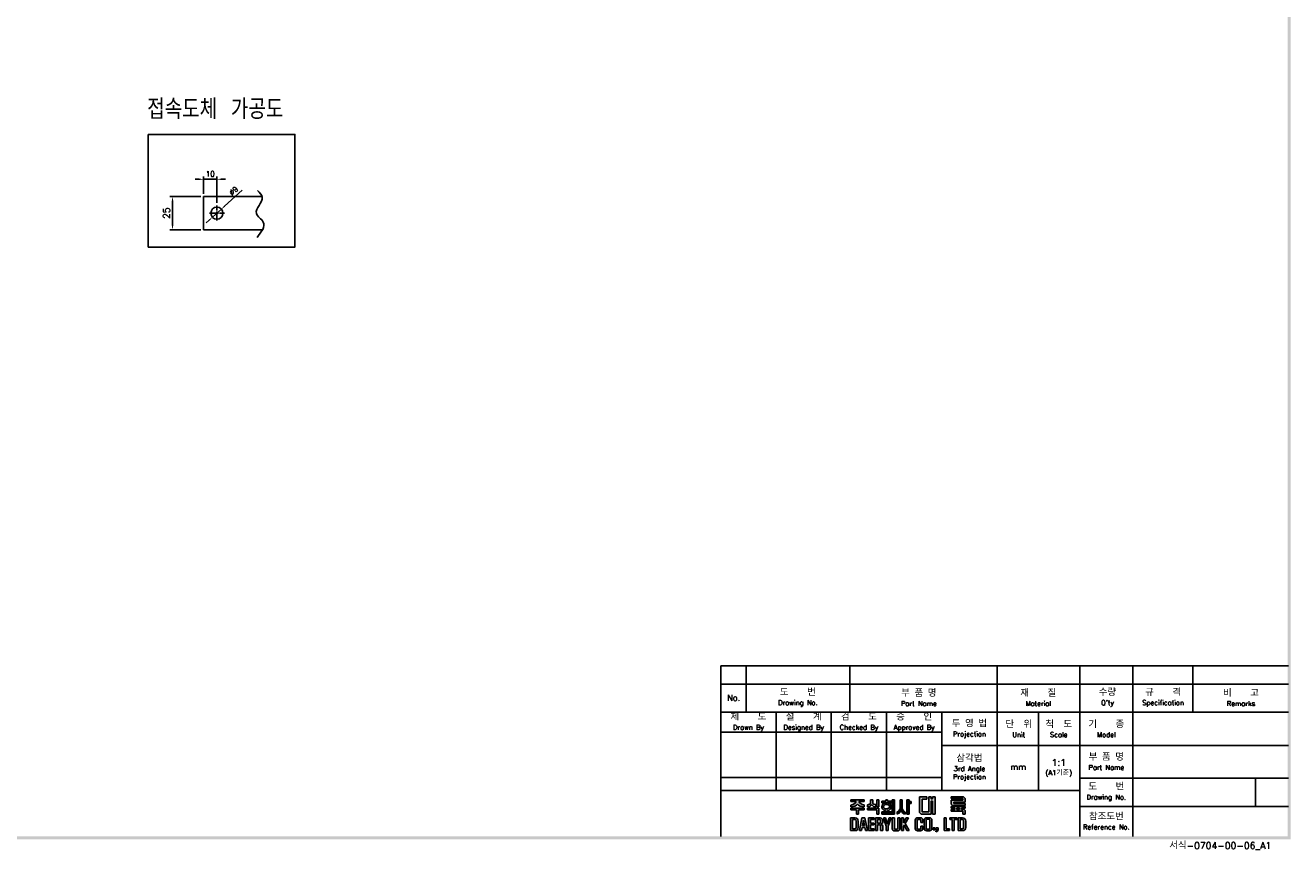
# Model space of a CAD drawing. Extents: x -444 to 2710, y -907 to 1788.
# Tile 10 of 12: x 504 to 1452, y 452 to 1070. Entities that reach past the tile are written whole.
import ezdxf

# ---------------------------------------------------------------- set-up
doc = ezdxf.new("R2010")
doc.units = 0
doc.header["$LTSCALE"] = 3
doc.header["$MEASUREMENT"] = 0
doc.linetypes.add('CENTER', pattern=[2, 1.25, -0.25, 0.25, -0.25])
doc.layers.get('0').update_dxf_attribs({"linetype": 'CONTINUOUS'})
doc.layers.get('Defpoints').update_dxf_attribs({"linetype": 'CONTINUOUS'})
for name, color, linetype in [('cen', 1, 'CENTER'), ('di', 3, 'CONTINUOUS'), ('dimtaxt', 3, 'CONTINUOUS'), ('dwg', 7, 'CONTINUOUS')]:
    doc.layers.add(name, color=color, linetype=linetype)
doc.styles.add('KIM', font='ROMANS.shx', dxfattribs={"height": 5, "bigfont": 'GSG1.shx'})
doc.styles.get("Standard").update_dxf_attribs({"font": 'romans.shx', "height": 4, "bigfont": 'ghs.shx'})
doc.dimstyles.get("Standard").update_dxf_attribs({"dimtxt": 0.18, "dimasz": 0.18, "dimexe": 0.18, "dimexo": 0.0625, "dimgap": 0.09, "dimtad": 0, "dimtih": 1, "dimtoh": 1, "dimdec": 4, "dimzin": 0, "dimdsep": 46, "dimtxsty": 'Standard', "dimcen": 0.09, "dimadec": 0, "dimazin": 0, "dimtfac": 1, "dimtdec": 4, "dimtofl": 0, "dimtmove": 0, "dimatfit": 3, "dimfxl": 0, "dimtolj": 1, "dimtzin": 0, "dimarcsym": 0})
doc.dimstyles.new('STANDARD$0', dxfattribs={"dimtxt": 5, "dimasz": 5, "dimexe": 1, "dimexo": 2, "dimgap": 2, "dimtad": 1, "dimdec": 4, "dimzin": 12, "dimdsep": 46, "dimtxsty": 'KIM', "dimcen": -1, "dimdle": 0.1, "dimadec": 0, "dimazin": 0, "dimtfac": 1, "dimtdec": 4, "dimtmove": 0, "dimatfit": 3, "dimfxl": 0, "dimtolj": 1, "dimtzin": 0, "dimarcsym": 0})

# ---------------------------------------------------------------- blocks, each defined once
blk = doc.blocks.new('*D45')
at = {"layer": 'Defpoints', "color": 0}
for p in [(647.58, 954.34), (637.58, 941.45), (647.58, 934.69)]:
    blk.add_point(p, dxfattribs=at)
at = {"layer": 'di'}
for p, q in [((634.38, 954.34), (631.18, 954.34)), ((637.58, 943.45), (637.58, 956.34)), ((637.58, 954.34), (647.58, 954.34)), ((647.58, 936.69), (647.58, 956.34)), ((650.78, 954.34), (653.98, 954.34))]:
    blk.add_line(p, q, dxfattribs=at)
for points in [[(634.38, 954.87), (634.38, 953.8), (637.58, 954.34)], [(650.78, 954.87), (650.78, 953.8), (647.58, 954.34)]]:
    blk.add_solid(points, dxfattribs=at)
at = {"layer": 'di', "insert": (642.58, 958.34), "char_height": 4, "attachment_point": 5}
blk.add_mtext('\\A1;10', dxfattribs=at)
blk = doc.blocks.new('*D46')
at = {"layer": 'Defpoints', "color": 0}
for p in [(650.92, 931.97), (644.24, 925.93)]:
    blk.add_point(p, dxfattribs=at)
at = {"layer": 'di'}
for p, q in [((666.56, 946.1), (653.3, 934.11)), ((644.24, 925.93), (650.92, 931.97)), ((641.87, 923.79), (639.49, 921.64))]:
    blk.add_line(p, q, dxfattribs=at)
for points in [[(652.94, 934.51), (653.65, 933.72), (650.92, 931.97)], [(641.51, 924.18), (642.23, 923.39), (644.24, 925.93)]]:
    blk.add_solid(points, dxfattribs=at)
at = {"layer": 'di', "insert": (660.13, 945.68), "char_height": 4, "attachment_point": 5, "rotation": 42.09685}
blk.add_mtext('\\A1;∅9', dxfattribs=at)
blk = doc.blocks.new('*D47')
at = {"layer": 'Defpoints', "color": 0}
for p in [(614.32, 941.45), (637.58, 941.45), (637.58, 916.45)]:
    blk.add_point(p, dxfattribs=at)
at = {"layer": 'di'}
for p, q in [((635.58, 941.45), (612.32, 941.45)), ((614.32, 919.65), (614.32, 938.25)), ((635.58, 916.45), (612.32, 916.45))]:
    blk.add_line(p, q, dxfattribs=at)
for points in [[(613.78, 938.25), (614.85, 938.25), (614.32, 941.45)], [(613.78, 919.65), (614.85, 919.65), (614.32, 916.45)]]:
    blk.add_solid(points, dxfattribs=at)
at = {"layer": 'di', "insert": (609.82, 928.95), "char_height": 5, "attachment_point": 5, "rotation": 90, "style": 'KIM'}
blk.add_mtext('\\A1;25', dxfattribs=at)
blk = doc.blocks.new('도면서식 A1')
at = {"layer": 'di', "insert": (780.92, -2.61), "char_height": 2.2, "width": 38.8706, "attachment_point": 4}
blk.add_mtext('서식-0704-00-06_A1', dxfattribs=at)
blk = doc.blocks.new('대륙')
at = {"layer": 'dimtaxt'}
for points in [[(70.89, 12.38), (72.38, 12.38), (72.38, 13.12), (70.01, 13.12), (70.01, 8), (70.53, 7.49), (73.84, 7.49), (73.84, 11.66), (74.29, 11.66), (74.29, 7.49), (75.14, 7.49), (75.14, 13.12), (74.29, 13.12), (74.29, 12.42), (73.84, 12.42), (73.84, 13.12), (73.01, 13.12), (73.01, 8.23), (70.89, 8.23)], [(61.83, 12.19), (61.11, 12.19), (61.11, 8.2), (57.74, 8.2), (57.74, 7.47), (61.11, 7.47), (61.83, 7.47)]]:
    blk.add_hatch(color=256, dxfattribs=at).paths.add_polyline_path(points)
h = blk.add_hatch(color=256, dxfattribs=at)
h.paths.add_polyline_path([(84.17, 12.56), (84.17, 11.99), (80.38, 11.99), (80.38, 10.74), (80.81, 10.32), (84.92, 10.32), (84.92, 10.92), (81.19, 10.92), (81.19, 11.44), (84.92, 11.44), (84.92, 12.6), (84.39, 13.12), (80.36, 13.12), (80.36, 12.56)])
h.paths.add_polyline_path([(83.7, 9.41), (84.92, 9.41), (84.92, 9.97), (80.36, 9.97), (80.36, 9.41), (81.48, 9.41), (81.48, 9.04), (80.35, 9.04), (80.35, 8.42), (84.18, 8.42), (84.18, 7.49), (84.92, 7.49), (84.92, 8.64), (84.52, 9.04), (83.7, 9.04)])
h.paths.add_polyline_path([(83, 9.41), (82.23, 9.41), (82.23, 9.04), (83, 9.04)], flags=17)
h = blk.add_hatch(color=256, dxfattribs=at)
edge = h.paths.add_edge_path()
edge.add_line((51.99, 12.18), (47.65, 12.18))
edge.add_line((47.65, 12.18), (47.65, 11.59))
edge.add_line((47.65, 11.59), (49.36, 11.59))
edge.add_ellipse((47.48, 11.55), major_axis=(1.89, 0.39), ratio=0.576936, start_angle=268.0794, end_angle=342.4305, ccw=False)
edge.add_line((47.64, 10.44), (47.64, 9.87))
edge.add_ellipse((47.59, 11.36), major_axis=(2.46, 0), ratio=0.608939, start_angle=-88.7913, end_angle=-24.3158)
edge.add_ellipse((52.06, 11.36), major_axis=(-2.46, 0), ratio=0.608939, start_angle=384.3158, end_angle=448.3061)
edge.add_line((51.99, 9.87), (51.99, 10.51))
edge.add_ellipse((52.11, 11.62), major_axis=(-1.91, 0.31), ratio=0.577613, start_angle=17.5125, end_angle=91.8636, ccw=False)
edge.add_line((50.24, 11.59), (51.99, 11.59))
edge.add_line((51.99, 11.59), (51.99, 12.18))
h.paths.add_polyline_path([(52, 9.48), (47.64, 9.48), (47.64, 8.87), (49.46, 8.87), (49.46, 7.49), (50.19, 7.49), (50.19, 8.88), (52, 8.88)])
edge = h.paths.add_edge_path()
edge.add_arc((55.25, 11.18), 0.45, 180, 220.7047, ccw=False)
edge.add_line((54.8, 11.18), (54.8, 12.18))
edge.add_line((54.8, 12.18), (54.06, 12.18))
edge.add_line((54.06, 12.18), (54.06, 11.18))
edge.add_arc((53.61, 11.18), 0.45, 319.2953, 360, ccw=False)
edge.add_spline(control_points=[(53.95, 10.89), (53.94, 10.88), (53.93, 10.87), (53.83, 10.76), (53.7, 10.68), (53.03, 10.51)], knot_values=[3.761053, 3.761053, 3.761053, 3.761053, 3.807132, 3.807132, 4.298097, 4.298097, 4.298097, 4.298097], degree=3, periodic=0)
edge.add_line((53.03, 10.51), (53.03, 9.85))
edge.add_spline(control_points=[(53.03, 9.85), (53.05, 9.85), (53.06, 9.85), (53.74, 9.96), (53.94, 10.08), (54.15, 10.22), (54.2, 10.3), (54.43, 10.6)], knot_values=[3.495949, 3.495949, 3.495949, 3.495949, 3.524444, 3.524444, 4.06832, 4.06832, 4.379503, 4.379503, 4.379503, 4.379503], degree=3, periodic=0)
edge.add_spline(control_points=[(54.43, 10.6), (54.65, 10.3), (54.71, 10.22), (54.92, 10.08), (55.12, 9.96), (55.75, 9.88), (55.78, 9.87), (55.8, 9.86)], knot_values=[3.495949, 3.495949, 3.495949, 3.495949, 3.807132, 3.807132, 4.351008, 4.351008, 4.402945, 4.402945, 4.402945, 4.402945], degree=3, periodic=0)
edge.add_line((55.8, 9.86), (55.8, 10.59))
edge.add_spline(control_points=[(55.8, 10.59), (55.78, 10.59), (55.76, 10.6), (55.19, 10.66), (55.03, 10.75), (54.92, 10.87), (54.91, 10.88), (54.91, 10.89)], knot_values=[3.761053, 3.761053, 3.761053, 3.761053, 3.81299, 3.81299, 4.356866, 4.356866, 4.402945, 4.402945, 4.402945, 4.402945], degree=3, periodic=0)
h.paths.add_polyline_path([(56.82, 9.48), (53.03, 9.48), (53.03, 8.87), (56.1, 8.87), (56.1, 7.49), (56.82, 7.49)])
h.paths.add_polyline_path([(56.82, 12.19), (56.1, 12.19), (56.1, 9.87), (56.82, 9.87)])
h.paths.add_polyline_path([(60.76, 11.76), (59.58, 11.76), (59.58, 12.19), (59.05, 12.19), (59.05, 11.76), (57.74, 11.76), (57.74, 11.21), (60.76, 11.21)])
edge = h.paths.add_edge_path()
edge.add_ellipse((59.26, 9.92), major_axis=(-1.56, 0), ratio=0.830145, start_angle=101.7462, end_angle=265.4383)
edge.add_line((59.38, 11.21), (59.13, 11.21))
edge.add_ellipse((59.26, 9.92), major_axis=(1.56, 0), ratio=0.830145, start_angle=94.5617, end_angle=259.6787)
edge.add_line((58.98, 8.65), (58.98, 8.2))
edge.add_line((58.98, 8.2), (59.58, 8.2))
edge.add_line((59.58, 8.2), (59.58, 8.65))
edge = h.paths.add_edge_path(flags=16)
edge.add_spline(control_points=[(60.26, 9.92), (60.26, 10.03), (60.22, 10.15), (60.06, 10.37), (59.93, 10.48), (59.59, 10.63), (59.39, 10.66), (58.99, 10.64), (58.8, 10.59), (58.5, 10.41), (58.39, 10.3), (58.27, 10.07), (58.25, 9.96), (58.28, 9.73), (58.34, 9.62), (58.54, 9.4), (58.69, 9.3), (59.06, 9.19), (59.26, 9.17), (59.65, 9.23), (59.83, 9.31), (60.09, 9.5), (60.18, 9.62), (60.25, 9.8), (60.26, 9.86), (60.26, 9.92)], knot_values=[0, 0, 0, 0, 0.543876, 0.543876, 1.087752, 1.087752, 1.631628, 1.631628, 2.175504, 2.175504, 2.71938, 2.71938, 3.263256, 3.263256, 3.807132, 3.807132, 4.351008, 4.351008, 4.894884, 4.894884, 5.43876, 5.43876, 5.982636, 5.982636, 6.283185, 6.283185, 6.283185, 6.283185], degree=3, periodic=0)
h = blk.add_hatch(color=256, dxfattribs=at)
edge = h.paths.add_edge_path()
edge.add_line((64.41, 12.18), (63.7, 12.18))
edge.add_line((63.7, 12.18), (63.7, 9.23))
edge.add_ellipse((62.86, 9.12), major_axis=(0.66, 0.841), ratio=0.672815, start_angle=218.7862, end_angle=304.0863, ccw=False)
edge.add_line((62.7, 8.19), (62.7, 7.51))
edge.add_ellipse((63.11, 8.54), major_axis=(0.964, 0.919), ratio=0.540942, start_angle=220.7961, end_angle=301.7505)
edge.add_ellipse((64.93, 8.53), major_axis=(-0.866, 0.919), ratio=0.569913, start_angle=58.7442, end_angle=145.288)
edge.add_line((65.35, 7.49), (65.35, 8.17))
edge.add_ellipse((65.18, 9.26), major_axis=(-0.67, 1.07), ratio=0.576723, start_angle=74.3826, end_angle=142.9847, ccw=False)
edge.add_line((64.41, 9.18), (64.41, 12.18))
h.paths.add_polyline_path([(66.65, 10.99), (67.26, 10.99), (67.26, 11.63), (66.64, 11.63), (66.64, 12.18), (65.92, 12.18), (65.92, 7.49), (66.65, 7.49)])
h = blk.add_hatch(color=256, dxfattribs=at)
h.paths.add_polyline_path([(47.58, 6.25), (47.58, 2.12), (49.06, 2.12, 0.414214), (50.06, 3.12), (50.06, 5.25, 0.414214), (49.06, 6.25)])
h.paths.add_polyline_path([(48.9, 5.73, -0.414214), (49.4, 5.23), (49.4, 3.16, -0.414214), (48.9, 2.66), (48.23, 2.66), (48.23, 5.73)], flags=16)
h.paths.add_polyline_path([(50.42, 2.11), (51.1, 2.11), (51.31, 3.17), (52.21, 3.17), (52.42, 2.11), (53.1, 2.11), (52.25, 6.23), (51.27, 6.23)])
h.paths.add_polyline_path([(51.77, 5.49), (52.09, 3.74), (51.43, 3.74)], flags=16)
h.paths.add_polyline_path([(53.4, 2.11), (55.25, 2.11), (55.25, 2.66), (54.07, 2.66), (54.07, 3.99), (55.15, 3.99), (55.15, 4.52), (54.06, 4.52), (54.06, 5.7), (55.21, 5.7), (55.21, 6.25), (53.4, 6.25)])
h.paths.add_polyline_path([(55.67, 2.12), (56.33, 2.12), (56.33, 4.05), (56.93, 4.05, -0.414214), (57.33, 3.65), (57.33, 2.12), (58.02, 2.12), (58.02, 3.65, 0.276846), (57.45, 4.24, 0.25864), (58.02, 4.77), (58.02, 5.43, 0.414214), (57.22, 6.23), (55.67, 6.23)])
h.paths.add_polyline_path([(56.33, 5.71), (57.04, 5.71, -0.414214), (57.34, 5.41), (57.34, 4.86, -0.414214), (57.04, 4.56), (56.33, 4.56)], flags=16)
h.paths.add_polyline_path([(59.2, 3.57), (59.2, 2.11), (59.85, 2.11), (59.85, 3.58), (60.8, 6.24), (60.13, 6.24), (59.53, 4.27), (58.97, 6.24), (58.28, 6.24)])
h.paths.add_polyline_path([(61.13, 2.78, 0.414214), (61.88, 2.03), (62.85, 2.03, 0.414214), (63.6, 2.78), (63.6, 6.24), (62.93, 6.24), (62.93, 2.84, -0.414214), (62.68, 2.59), (62.07, 2.59, -0.414214), (61.82, 2.84), (61.82, 6.24), (61.13, 6.24)])
h.paths.add_polyline_path([(64.11, 2.12), (64.77, 2.12), (64.77, 3.42), (64.98, 3.87), (65.9, 2.12), (66.68, 2.12), (65.38, 4.46), (66.48, 6.23), (65.69, 6.23), (64.76, 4.66), (64.76, 6.23), (64.11, 6.23)])
h.paths.add_polyline_path([(68.62, 2.84, 0.414214), (69.42, 2.04), (70.32, 2.04, 0.414214), (71.12, 2.84), (71.12, 3.62), (70.47, 3.62), (70.47, 2.85, -0.414214), (70.17, 2.55), (69.58, 2.55, -0.414214), (69.28, 2.85), (69.28, 5.49, -0.414214), (69.58, 5.79), (70.16, 5.79, -0.414214), (70.46, 5.49), (70.46, 4.76), (71.12, 4.76), (71.12, 5.52, 0.414214), (70.32, 6.32), (69.42, 6.32, 0.414214), (68.62, 5.52)])
h.paths.add_polyline_path([(71.57, 2.84, 0.414214), (72.37, 2.04), (73.25, 2.04, 0.414214), (74.05, 2.84), (74.05, 5.52, 0.414214), (73.25, 6.32), (72.37, 6.32, 0.414214), (71.57, 5.52)])
h.paths.add_polyline_path([(72.23, 5.5, -0.414214), (72.53, 5.8), (73.09, 5.8, -0.414214), (73.39, 5.5), (73.39, 2.85, -0.414214), (73.09, 2.55), (72.53, 2.55, -0.414214), (72.23, 2.85)], flags=16)
h.paths.add_polyline_path([(74.42, 2.34), (75.05, 2.34), (75.05, 2.98), (74.42, 2.98)])
h.paths.add_polyline_path([(75.76, 2.34, -0.316213), (75.39, 2.07), (75.39, 1.77, 0.409412), (76.08, 2.47), (76.08, 2.98), (75.39, 2.98), (75.39, 2.34)])
h.paths.add_polyline_path([(78.08, 2.12), (79.79, 2.12), (79.79, 2.67), (78.75, 2.67), (78.75, 6.24), (78.08, 6.24)])
h.paths.add_polyline_path([(80.68, 2.12), (81.35, 2.12), (81.35, 5.7), (82.27, 5.7), (82.27, 6.24), (79.92, 6.24), (79.92, 5.7), (80.68, 5.7)])
h.paths.add_polyline_path([(82.59, 2.13), (84.07, 2.13, 0.414214), (85.07, 3.13), (85.07, 5.24, 0.414214), (84.07, 6.24), (82.59, 6.24)])
h.paths.add_polyline_path([(83.24, 5.73), (83.9, 5.73, -0.414214), (84.4, 5.23), (84.4, 3.15, -0.414214), (83.9, 2.65), (83.24, 2.65)], flags=16)
for p, q in [((70.01, 13.12), (70.01, 8)), ((70.01, 13.12), (72.38, 13.12)), ((70.89, 12.38), (70.89, 8.23)), ((70.89, 12.38), (72.38, 12.38)), ((72.38, 13.12), (72.38, 12.38)), ((73.01, 13.12), (73.01, 8.23)), ((73.01, 13.12), (73.84, 13.12)), ((73.84, 13.12), (73.84, 12.42)), ((73.84, 12.42), (74.29, 12.42)), ((74.29, 13.12), (75.14, 13.12)), ((74.29, 13.12), (74.29, 12.42)), ((75.14, 13.12), (75.14, 7.49)), ((80.36, 13.12), (84.39, 13.12)), ((80.36, 12.56), (80.36, 13.12)), ((80.36, 12.56), (84.17, 12.56)), ((84.17, 12.56), (84.17, 11.99)), ((84.92, 12.6), (84.39, 13.12)), ((84.92, 12.6), (84.92, 11.44)), ((47.64, 10.44), (47.64, 9.87)), ((47.64, 9.48), (52, 9.48)), ((47.64, 8.87), (47.64, 9.48)), ((49.46, 8.87), (47.64, 8.87)), ((47.65, 12.18), (51.99, 12.18)), ((47.65, 12.18), (47.65, 11.59)), ((47.65, 11.59), (49.36, 11.59)), ((49.46, 7.49), (49.46, 8.87)), ((50.19, 8.88), (50.19, 7.49)), ((52, 8.88), (50.19, 8.88)), ((51.99, 11.59), (50.24, 11.59)), ((51.99, 12.18), (51.99, 11.59)), ((51.99, 10.51), (51.99, 9.87)), ((52, 9.48), (52, 8.88)), ((53.03, 9.85), (53.03, 10.51)), ((53.03, 9.48), (56.82, 9.48)), ((53.03, 8.87), (53.03, 9.48)), ((56.1, 8.87), (53.03, 8.87)), ((54.06, 12.18), (54.8, 12.18)), ((54.06, 12.18), (54.06, 11.18)), ((54.8, 12.18), (54.8, 11.18)), ((55.8, 9.86), (55.8, 10.59)), ((56.82, 12.19), (56.1, 12.19)), ((56.1, 12.19), (56.1, 9.87)), ((56.82, 9.87), (56.1, 9.87)), ((56.1, 7.49), (56.1, 8.87)), ((56.82, 12.19), (56.82, 9.87)), ((56.82, 9.48), (56.82, 7.49)), ((57.74, 11.76), (59.05, 11.76)), ((57.74, 11.21), (57.74, 11.76)), ((60.76, 11.21), (57.74, 11.21)), ((58.98, 8.2), (58.98, 8.65)), ((59.05, 11.76), (59.05, 12.19)), ((59.05, 12.19), (59.58, 12.19)), ((59.58, 12.19), (59.58, 11.76)), ((59.58, 11.76), (60.76, 11.76)), ((59.58, 8.65), (59.58, 8.2)), ((60.76, 11.76), (60.76, 11.21)), ((61.11, 12.19), (61.11, 8.2)), ((61.83, 12.19), (61.11, 12.19)), ((61.83, 7.47), (61.83, 12.19)), ((63.7, 12.18), (64.41, 12.18)), ((63.7, 12.18), (63.7, 9.23)), ((64.41, 12.18), (64.41, 9.18)), ((65.92, 7.49), (65.92, 12.18)), ((65.92, 12.18), (66.64, 12.18)), ((66.64, 12.18), (66.64, 11.63)), ((66.64, 11.63), (67.26, 11.63)), ((66.65, 10.99), (66.65, 7.49)), ((67.26, 10.99), (66.65, 10.99)), ((67.26, 11.63), (67.26, 10.99)), ((73.84, 11.66), (73.84, 7.49)), ((73.84, 11.66), (74.29, 11.66)), ((74.29, 11.66), (74.29, 7.49)), ((80.35, 9.04), (81.48, 9.04)), ((80.35, 9.04), (80.35, 8.42)), ((80.35, 8.42), (84.18, 8.42)), ((80.36, 9.97), (84.92, 9.97)), ((80.36, 9.97), (80.36, 9.41)), ((80.36, 9.41), (81.48, 9.41)), ((80.38, 11.99), (84.17, 11.99)), ((80.38, 11.99), (80.38, 10.74)), ((80.81, 10.32), (80.38, 10.74)), ((80.81, 10.32), (84.92, 10.32)), ((81.19, 11.44), (84.92, 11.44)), ((81.19, 11.44), (81.19, 10.92)), ((81.19, 10.92), (84.92, 10.92)), ((81.48, 9.41), (81.48, 9.04)), ((82.23, 9.41), (83, 9.41)), ((82.23, 9.41), (82.23, 9.04)), ((82.23, 9.04), (83, 9.04)), ((83, 9.41), (83, 9.04)), ((83.7, 9.41), (84.92, 9.41)), ((83.7, 9.41), (83.7, 9.04)), ((83.7, 9.04), (84.52, 9.04)), ((84.18, 8.42), (84.18, 7.49)), ((84.92, 8.64), (84.52, 9.04)), ((84.92, 10.92), (84.92, 10.32)), ((84.92, 9.97), (84.92, 9.41)), ((84.92, 8.64), (84.92, 7.49)), ((47.58, 6.25), (47.58, 2.12)), ((47.58, 6.25), (49.06, 6.25)), ((48.23, 5.73), (48.23, 2.66)), ((48.9, 5.73), (48.23, 5.73)), ((49.4, 3.16), (49.4, 5.23)), ((50.19, 7.49), (49.46, 7.49)), ((50.06, 5.25), (50.06, 3.12)), ((51.27, 6.23), (50.42, 2.11)), ((52.25, 6.23), (51.27, 6.23)), ((51.77, 5.49), (51.43, 3.74)), ((52.09, 3.74), (51.77, 5.49)), ((53.1, 2.11), (52.25, 6.23)), ((55.21, 6.25), (53.4, 6.25)), ((53.4, 6.25), (53.4, 2.11)), ((54.06, 5.7), (55.21, 5.7)), ((54.06, 4.52), (54.06, 5.7)), ((55.15, 4.52), (54.06, 4.52)), ((55.15, 3.99), (55.15, 4.52)), ((55.21, 5.7), (55.21, 6.25)), ((55.67, 6.23), (55.67, 2.12)), ((57.22, 6.23), (55.67, 6.23)), ((56.82, 7.49), (56.1, 7.49)), ((56.33, 5.71), (56.33, 4.56)), ((57.04, 5.71), (56.33, 5.71)), ((56.33, 4.56), (57.04, 4.56)), ((57.34, 4.86), (57.34, 5.41)), ((57.74, 8.2), (61.11, 8.2)), ((57.74, 7.47), (57.74, 8.2)), ((61.11, 7.47), (57.74, 7.47)), ((58.02, 4.77), (58.02, 5.43)), ((58.97, 6.24), (58.28, 6.24)), ((58.28, 6.24), (59.2, 3.57)), ((59.53, 4.27), (58.97, 6.24)), ((60.13, 6.24), (59.53, 4.27)), ((59.85, 3.58), (60.8, 6.24)), ((60.8, 6.24), (60.13, 6.24)), ((61.11, 7.47), (61.83, 7.47)), ((61.13, 6.24), (61.13, 2.78)), ((61.82, 6.24), (61.13, 6.24)), ((61.82, 2.84), (61.82, 6.24)), ((62.7, 7.51), (62.7, 8.19)), ((62.93, 2.84), (62.93, 6.24)), ((62.93, 6.24), (63.6, 6.24)), ((63.6, 6.24), (63.6, 2.78)), ((64.11, 2.12), (64.11, 6.23)), ((64.11, 6.23), (64.76, 6.23)), ((64.76, 4.66), (65.69, 6.23)), ((64.76, 6.23), (64.76, 4.66)), ((65.35, 7.49), (65.35, 8.17)), ((66.48, 6.23), (65.38, 4.46)), ((65.38, 4.46), (66.68, 2.12)), ((65.69, 6.23), (66.48, 6.23)), ((66.65, 7.49), (65.92, 7.49)), ((68.62, 2.84), (68.62, 5.52)), ((69.28, 5.49), (69.28, 2.85)), ((70.32, 6.32), (69.42, 6.32)), ((70.16, 5.79), (69.58, 5.79)), ((70.53, 7.49), (70.01, 8)), ((70.46, 4.76), (70.46, 5.49)), ((71.12, 4.76), (70.46, 4.76)), ((73.84, 7.49), (70.53, 7.49)), ((73.01, 8.23), (70.89, 8.23)), ((71.12, 5.52), (71.12, 4.76)), ((71.57, 2.84), (71.57, 5.52)), ((72.23, 5.5), (72.23, 2.85)), ((73.25, 6.32), (72.37, 6.32)), ((73.09, 5.8), (72.53, 5.8)), ((73.39, 2.85), (73.39, 5.5)), ((74.05, 5.52), (74.05, 2.84)), ((75.14, 7.49), (74.29, 7.49)), ((78.08, 6.24), (78.08, 2.12)), ((78.75, 6.24), (78.08, 6.24)), ((78.75, 2.67), (78.75, 6.24)), ((82.27, 6.24), (79.92, 6.24)), ((79.92, 6.24), (79.92, 5.7)), ((79.92, 5.7), (80.68, 5.7)), ((80.68, 5.7), (80.68, 2.12)), ((81.35, 2.12), (81.35, 5.7)), ((81.35, 5.7), (82.27, 5.7)), ((82.27, 5.7), (82.27, 6.24)), ((82.59, 6.24), (82.59, 2.13)), ((84.07, 6.24), (82.59, 6.24)), ((83.24, 2.65), (83.24, 5.73)), ((83.24, 5.73), (83.9, 5.73)), ((84.92, 7.49), (84.18, 7.49)), ((84.4, 3.15), (84.4, 5.23)), ((85.07, 3.13), (85.07, 5.24)), ((47.58, 2.12), (49.06, 2.12)), ((48.23, 2.66), (48.9, 2.66)), ((50.42, 2.11), (51.1, 2.11)), ((51.1, 2.11), (51.31, 3.17)), ((51.31, 3.17), (52.21, 3.17)), ((51.43, 3.74), (52.09, 3.74)), ((52.21, 3.17), (52.42, 2.11)), ((52.42, 2.11), (53.1, 2.11)), ((53.4, 2.11), (55.25, 2.11)), ((54.07, 3.99), (55.15, 3.99)), ((54.07, 2.66), (54.07, 3.99)), ((55.25, 2.66), (54.07, 2.66)), ((55.25, 2.11), (55.25, 2.66)), ((55.67, 2.12), (56.33, 2.12)), ((56.33, 2.12), (56.33, 4.05)), ((56.33, 4.05), (56.93, 4.05)), ((57.33, 3.65), (57.33, 2.12)), ((57.33, 2.12), (58.02, 2.12)), ((58.02, 2.12), (58.02, 3.65)), ((59.2, 3.57), (59.2, 2.11)), ((59.2, 2.11), (59.85, 2.11)), ((59.85, 2.11), (59.85, 3.58)), ((62.85, 2.03), (61.88, 2.03)), ((62.68, 2.59), (62.07, 2.59)), ((64.77, 2.12), (64.11, 2.12)), ((64.98, 3.87), (64.77, 3.42)), ((64.77, 3.42), (64.77, 2.12)), ((65.9, 2.12), (64.98, 3.87)), ((66.68, 2.12), (65.9, 2.12)), ((70.32, 2.04), (69.42, 2.04)), ((70.17, 2.55), (69.58, 2.55)), ((70.47, 3.62), (70.47, 2.85)), ((71.12, 3.62), (70.47, 3.62)), ((71.12, 2.84), (71.12, 3.62)), ((73.25, 2.04), (72.37, 2.04)), ((73.09, 2.55), (72.53, 2.55)), ((74.42, 2.98), (74.42, 2.34)), ((75.05, 2.98), (74.42, 2.98)), ((75.05, 2.34), (74.42, 2.34)), ((75.05, 2.98), (75.05, 2.34)), ((75.39, 2.98), (75.39, 2.34)), ((76.08, 2.98), (75.39, 2.98)), ((75.76, 2.34), (75.39, 2.34)), ((75.39, 2.07), (75.39, 1.77)), ((76.08, 2.98), (76.08, 2.47)), ((78.08, 2.12), (79.79, 2.12)), ((79.79, 2.67), (78.75, 2.67)), ((79.79, 2.12), (79.79, 2.67)), ((80.68, 2.12), (81.35, 2.12)), ((82.59, 2.13), (84.07, 2.13)), ((83.9, 2.65), (83.24, 2.65))]:
    blk.add_line(p, q, dxfattribs=at)
for centre, radius, start, end in [((53.61, 11.18), 0.45, 319.2953, 360), ((55.25, 11.18), 0.45, 180, 220.7047), ((48.9, 5.23), 0.5, 0, 90), ((49.06, 5.25), 1, 0, 90), ((57.22, 4.85), 0.8, 270, 270), ((57.04, 5.41), 0.3, 0, 90), ((57.04, 4.86), 0.3, 270, 0), ((57.22, 5.43), 0.8, 0, 90), ((57.26, 5.02), 0.8, 283.6828, 341.6876), ((57.24, 3.47), 0.8, 12.921, 74.819), ((69.42, 5.52), 0.8, 90, 180), ((69.58, 5.49), 0.3, 90, 180), ((70.16, 5.49), 0.3, 0, 90), ((70.32, 5.52), 0.8, 0, 90), ((72.37, 5.52), 0.8, 90, 180), ((72.53, 5.5), 0.3, 90, 180), ((73.09, 5.5), 0.3, 0, 90), ((73.25, 5.52), 0.8, 0, 90), ((83.9, 5.23), 0.5, 0, 90), ((84.07, 5.24), 1, 0, 90), ((48.9, 3.16), 0.5, 270, 0), ((49.06, 3.12), 1, 270, 0), ((56.93, 3.65), 0.4, 0, 90), ((61.88, 2.78), 0.75, 180, 270), ((62.07, 2.84), 0.25, 180, 270), ((62.68, 2.84), 0.25, 270, 0), ((62.85, 2.78), 0.75, 270, 0), ((69.42, 2.84), 0.8, 180, 270), ((69.58, 2.85), 0.3, 180, 270), ((70.17, 2.85), 0.3, 270, 0), ((70.32, 2.84), 0.8, 270, 0), ((72.37, 2.84), 0.8, 180, 270), ((72.53, 2.85), 0.3, 180, 270), ((73.09, 2.85), 0.3, 270, 0), ((73.25, 2.84), 0.8, 270, 0), ((75.38, 2.47), 0.7, 270.9408, 0), ((75.38, 2.47), 0.4, 271.6466, 341.8371), ((83.9, 3.15), 0.5, 270, 0), ((84.07, 3.13), 1, 270, 0)]:
    blk.add_arc(centre, radius, start, end, dxfattribs=at)
for centre, major_axis, ratio, start_param, end_param in [((47.48, 11.55), (1.89, 0.39), 0.576936, 4.678869, 5.97654), ((47.59, 11.36), (-2.46, 0), 0.608939, 1.591893, 2.717202), ((59.26, 9.92), (1.56, 0), 0.830145, 1.650413, 4.532248), ((59.26, 9.92), (-1.56, 0), 0.830145, 1.775806, 4.632772), ((62.86, 9.12), (0.66, 0.841), 0.672815, 3.81854, 5.307307), ((63.11, 8.54), (0.964, 0.919), 0.540942, 3.853619, 5.26654)]:
    blk.add_ellipse(centre, major_axis=major_axis, ratio=ratio, start_param=start_param, end_param=end_param, dxfattribs=at)
at = {"layer": 'dimtaxt', "extrusion": (0, 0, -1)}
for centre, major_axis, ratio, start_param, end_param in [((52.06, 11.36), (-2.46, 0), 0.608939, -1.541231, -0.42439), ((52.11, 11.62), (-1.91, 0.31), 0.577613, 4.679864, 5.977535), ((64.93, 8.53), (-0.866, 0.919), 0.569913, 3.747431, 5.257905), ((65.18, 9.26), (-0.67, 1.07), 0.576723, 3.787632, 4.984965)]:
    blk.add_ellipse(centre, major_axis=major_axis, ratio=ratio, start_param=start_param, end_param=end_param, dxfattribs=at)
at = {"layer": 'dimtaxt'}
for points, knots in [([(53.95, 10.89), (53.94, 10.88), (53.93, 10.87), (53.83, 10.76), (53.7, 10.68), (53.03, 10.51)], [3.7610527, 3.7610527, 3.7610527, 3.7610527, 3.8071317, 3.8071317, 4.2980967, 4.2980967, 4.2980967, 4.2980967]), ([(54.43, 10.6), (54.2, 10.3), (54.15, 10.22), (53.94, 10.08), (53.74, 9.96), (53.06, 9.85), (53.05, 9.85), (53.03, 9.85)], [3.4959493, 3.4959493, 3.4959493, 3.4959493, 3.8071317, 3.8071317, 4.3510077, 4.3510077, 4.3795026, 4.3795026, 4.3795026, 4.3795026]), ([(54.43, 10.6), (54.65, 10.3), (54.71, 10.22), (54.92, 10.08), (55.12, 9.96), (55.75, 9.88), (55.78, 9.87), (55.8, 9.86)], [3.4959493, 3.4959493, 3.4959493, 3.4959493, 3.8071317, 3.8071317, 4.3510077, 4.3510077, 4.4029453, 4.4029453, 4.4029453, 4.4029453]), ([(54.91, 10.89), (54.91, 10.88), (54.92, 10.87), (55.03, 10.75), (55.19, 10.66), (55.76, 10.6), (55.78, 10.59), (55.8, 10.59)], [3.7610527, 3.7610527, 3.7610527, 3.7610527, 3.8071317, 3.8071317, 4.3510077, 4.3510077, 4.4029453, 4.4029453, 4.4029453, 4.4029453]), ([(60.26, 9.92), (60.26, 10.03), (60.22, 10.15), (60.06, 10.37), (59.93, 10.48), (59.59, 10.63), (59.39, 10.66), (58.99, 10.64), (58.8, 10.59), (58.5, 10.41), (58.39, 10.3), (58.27, 10.07), (58.25, 9.96), (58.28, 9.73), (58.34, 9.62), (58.54, 9.4), (58.69, 9.3), (59.06, 9.19), (59.26, 9.17), (59.65, 9.23), (59.83, 9.31), (60.09, 9.5), (60.18, 9.62), (60.25, 9.8), (60.26, 9.86), (60.26, 9.92)], [0, 0, 0, 0, 0.543876, 0.543876, 1.087752, 1.087752, 1.631628, 1.631628, 2.175504, 2.175504, 2.71938, 2.71938, 3.263256, 3.263256, 3.807132, 3.807132, 4.351008, 4.351008, 4.894884, 4.894884, 5.43876, 5.43876, 5.982636, 5.982636, 6.283185, 6.283185, 6.283185, 6.283185])]:
    blk.add_open_spline(points, degree=3, knots=knots, dxfattribs=at)

msp = doc.modelspace()

# ---------------------------------------------------------------- linework, layer by layer
for p, q in [((637.582, 941.45), (637.582, 916.45)), ((637.582, 941.45), (681.404, 941.45)), ((637.582, 916.45), (681.674, 916.45))]:
    msp.add_line(p, q)
msp.add_circle((647.582, 928.95), 4.5)
at = {"layer": 'cen'}
for p, q in [((647.582, 934.69), (647.582, 923.21)), ((653.322, 928.95), (641.842, 928.95))]:
    msp.add_line(p, q, dxfattribs=at)
at = {"layer": 'di'}
msp.add_lwpolyline([(596.173, 987.921), (706.015, 987.921), (706.015, 903.559), (596.173, 903.559)], close=True, dxfattribs=at)
msp.add_spline([(677.993, 946.002), (681.525, 940.832), (677.15, 928.757), (682.346, 922.298), (677.649, 910.797)], degree=3, dxfattribs=at)
at = {"layer": 'dimtaxt'}
for p, q in [((1450.657, 589.875), (1025.157, 589.875)), ((1025.157, 589.875), (1025.157, 461.986)), ((1044.068, 555.33), (1044.068, 589.83)), ((1121.757, 555.375), (1121.757, 589.875)), ((1232.157, 555.375), (1232.157, 589.875)), ((1294.257, 555.375), (1294.257, 589.875)), ((1333.797, 555.375), (1333.797, 589.875)), ((1378.741, 555.375), (1378.741, 589.875)), ((1450.657, 576.075), (1025.157, 576.075)), ((1066.557, 496.443), (1066.557, 554.993)), ((1107.957, 496.443), (1107.957, 554.993)), ((1149.357, 496.443), (1149.357, 554.993)), ((1190.757, 496.443), (1190.757, 554.993)), ((1232.157, 496.443), (1232.157, 554.993)), ((1263.207, 496.443), (1263.207, 554.993)), ((1294.257, 461.901), (1294.257, 554.993)), ((1333.797, 461.901), (1333.797, 554.993)), ((1190.757, 539.985), (1025.252, 539.985)), ((1450.657, 530.008), (1190.757, 530.008)), ((1190.757, 506.16), (1025.303, 506.16)), ((1450.657, 505.61), (1294.257, 505.61)), ((1425.797, 484.361), (1425.797, 505.61)), ((1294.257, 496.443), (1025.157, 496.443)), ((1450.657, 484.361), (1294.257, 484.361))]:
    msp.add_line(p, q, dxfattribs=at)
at = {"layer": 'dwg'}
msp.add_line((1450.657, 554.993), (1025.157, 554.993), dxfattribs=at)
for points in [[(1452.185, 1779.886), (1449.885, 1777.586), (1452.185, 459.686), (1449.885, 461.986)], [(1025.535, 555.338), (1025.535, 554.648), (1450.082, 555.338), (1450.082, 554.648)], [(1452.185, 459.686), (1449.885, 461.986), (-424.615, 459.686), (-422.315, 461.986)]]:
    msp.add_trace(points, dxfattribs=at)

# ---------------------------------------------------------------- block references
at = {"layer": 'di', "xscale": 2.3, "yscale": 2.3, "zscale": 2.3}
msp.add_blockref('대륙', (1013.002, 461.414), dxfattribs=at)
at = {"layer": 'dwg', "xscale": 2.3, "yscale": 2.3, "zscale": 2.3}
msp.add_blockref('도면서식 A1', (-434.965, 460.836), dxfattribs=at)

# ---------------------------------------------------------------- texts
at = {"layer": 'di'}
for s, insert, char_height, width, attachment_point in [('{\\Fromans,hgs|c129;접속도체 가공도}', (595.344, 1014.381), 15, 163.85897, 1), ('{\\H1.1x;도    번\\P\\H0.72727x;Drawing No.}', (1082.913, 565.801), 4.6, 77.68834, 5), ('{\\H1.1x;부 품 명\\P\\H0.72727x;Part Name}', (1173.507, 565.725), 4.6, 103.5, 5), ('{\\H1.1x;재    질\\P\\H0.72727x;Material}', (1263.026, 565.725), 4.6, 63.34427, 5), ("{\\H1.1x;수량\\P\\H0.72727x;Q'ty}", (1314.89, 565.725), 4.6, 21.75573, 5), ('{\\H1.1x;규    격\\P\\H0.72727x;Specification}', (1356.532, 565.725), 4.6, 62.1, 5), ('{\\H1.1x;비    고\\P\\H0.72727x;Remarks}', (1414.952, 565.725), 4.6, 89.7, 5), ('No.', (1034.802, 565.801), 4.6, 18.53364, 5), ('{\\H1.1x;제    도\\P\\H0.72727x;Drawn By}', (1045.857, 547.316), 4.6, 41.4, 5), ('{\\H1.1x;설    계}\\P{\\H0.8x;Designed By}', (1087.257, 547.316), 4.6, 41.4, 5), ('{\\H1.1x;검    도\\P\\H0.72727x;Checked By}', (1128.657, 547.316), 4.6, 41.4, 5), ('승    인\\P{\\H0.72727x;Approved By}', (1170.057, 547.316), 5.06, 41.4, 5), ('투 영 법\\P{\\H0.72727x;Projection}', (1211.457, 542.328), 5.06, 41.4, 5), ('{\\H1.1x;단  위}\\P{\\H0.8x;Unit}', (1248.391, 542.328), 4.6, 36.8, 5), ('{\\H1.1x;척  도\\P\\H0.72727x;Scale}', (1278.384, 542.328), 4.6, 36.8, 5), ('기    종\\P{\\H0.72727x;Model}', (1314.027, 542.328), 5.06, 39.53985, 5), ('{\\H1.1x;삼각법\\H0.45455x;\\P\\H1.6x;3rd Angle\\PProjection}', (1211.457, 513.225), 4.6, 41.4, 5), ('부 품 명\\P{\\H0.72727x;Part Name}', (1314.027, 517.809), 5.06, 39.53985, 5), ('도    번\\P{\\H0.72727x;Drawing No.}', (1314.027, 494.985), 5.06, 39.53985, 5), ('참조도번\\P{\\H0.72727x;Reference No.}', (1314.027, 473.173), 5.06, 39.53985, 5)]:
    msp.add_mtext(s, dxfattribs=dict(at, insert=insert, char_height=char_height, width=width, attachment_point=attachment_point))
at = {"layer": 'dimtaxt'}
msp.add_text('mm', height=4.6, dxfattribs=at).set_placement((1242.132, 511.753))
at = {"layer": 'dimtaxt', "insert": (1278.384, 513.225), "char_height": 5.06, "width": 36.8, "attachment_point": 5}
msp.add_mtext('1:1\\P{\\H0.72727x;(A1기준)}', dxfattribs=at)

# ---------------------------------------------------------------- dimensions: what is measured, and where the dimension line sits
at = {"layer": 'di'}
dim = msp.add_linear_dim(base=(647.582, 954.337), p1=(637.582, 941.45), p2=(647.582, 934.69), dimstyle='Standard', override={"dimtxt": 4, "dimasz": 3.2, "dimexe": 2, "dimexo": 2, "dimgap": 2, "dimtad": 1, "dimtih": 0, "dimtoh": 0, "dimdec": 2, "dimzin": 8, "dimcen": 0, "dimclrd": 256, "dimclre": 256, "dimclrt": 256, "dimadec": 2, "dimazin": 2, "dimtfac": 0.6, "dimtdec": 2, "dimtofl": 1, "dimtzin": 8, "dimlwd": 65535, "dimlwe": 65535, "dimarcsym": 1}, dxfattribs=at)
dim.commit()
dim.dimension.update_dxf_attribs({"geometry": '*D45', "text_midpoint": (642.582, 954.337), "dimtype": 160})
dim = msp.add_diameter_dim_2p(p1=(644.243, 925.933), p2=(650.921, 931.967), dimstyle='Standard', override={"dimtxt": 4, "dimasz": 3.2, "dimexe": 2, "dimexo": 2, "dimgap": 2, "dimtad": 1, "dimtih": 0, "dimtoh": 0, "dimdec": 2, "dimzin": 8, "dimcen": 0, "dimclrd": 256, "dimclre": 256, "dimclrt": 256, "dimadec": 2, "dimazin": 2, "dimtfac": 0.6, "dimtdec": 2, "dimtofl": 1, "dimtzin": 8, "dimlwd": 65535, "dimlwe": 65535, "dimarcsym": 1}, dxfattribs=at)
dim.commit()
dim.dimension.update_dxf_attribs({"geometry": '*D46', "text_midpoint": (662.816, 942.714), "dimtype": 163})
dim = msp.add_linear_dim(base=(614.316, 941.45), p1=(637.582, 916.45), p2=(637.582, 941.45), angle=90, dimstyle='STANDARD$0', override={"dimtxt": 4, "dimasz": 3.2, "dimexe": 2, "dimdec": 2, "dimzin": 8, "dimcen": 0, "dimclrd": 256, "dimclre": 256, "dimclrt": 256, "dimadec": 2, "dimazin": 2, "dimtfac": 0.6, "dimtdec": 2, "dimtzin": 8, "dimlwd": 65535, "dimlwe": 65535, "dimarcsym": 1}, dxfattribs=at)
dim.commit()
dim.dimension.update_dxf_attribs({"geometry": '*D47', "text_midpoint": (609.816, 928.95)})

doc.saveas('drawing.dxf')
